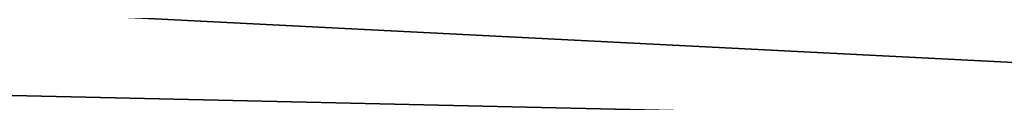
# Model space of a CAD drawing. Extents: x -775 to 775, y -775 to 775.
# Tile 165 of 256: x -1.1241 to -0.7494, y -745.974 to -745.9449. Entities that reach past the tile are written whole.
import ezdxf

# ---------------------------------------------------------------- set-up
doc = ezdxf.new("R2010")
doc.units = 0
doc.layers.get('0').update_dxf_attribs({"color": 13, "linetype": 'CONTINUOUS'})

# ---------------------------------------------------------------- blocks, each defined once
blk = doc.blocks.new('OBJ_000001')
for p, q in [((-76.1798, -742.10524), (0, -745.99705)), ((-76.1798, -742.10524, 38.99984), (0, -745.99705, 38.99984)), ((0, -745.99705, 2.99999), (-76.1798, -742.10524, 2.99999))]:
    blk.add_line(p, q)
blk = doc.blocks.new('OBJ_000002')
for p, q in [((-34.1758, -745.21977, 6.99997), (0, -745.99705, 6.99997)), ((0, -745.99705, 30.16272), (-34.1758, -745.21977, 30.16272))]:
    blk.add_line(p, q)
blk = doc.blocks.new('SKPE74C')
for name in ['OBJ_000002', 'OBJ_000001']:
    blk.add_blockref(name, (0, 0))

msp = doc.modelspace()

# ---------------------------------------------------------------- block references
msp.add_blockref('SKPE74C', (0, 0))

doc.saveas('drawing.dxf')
